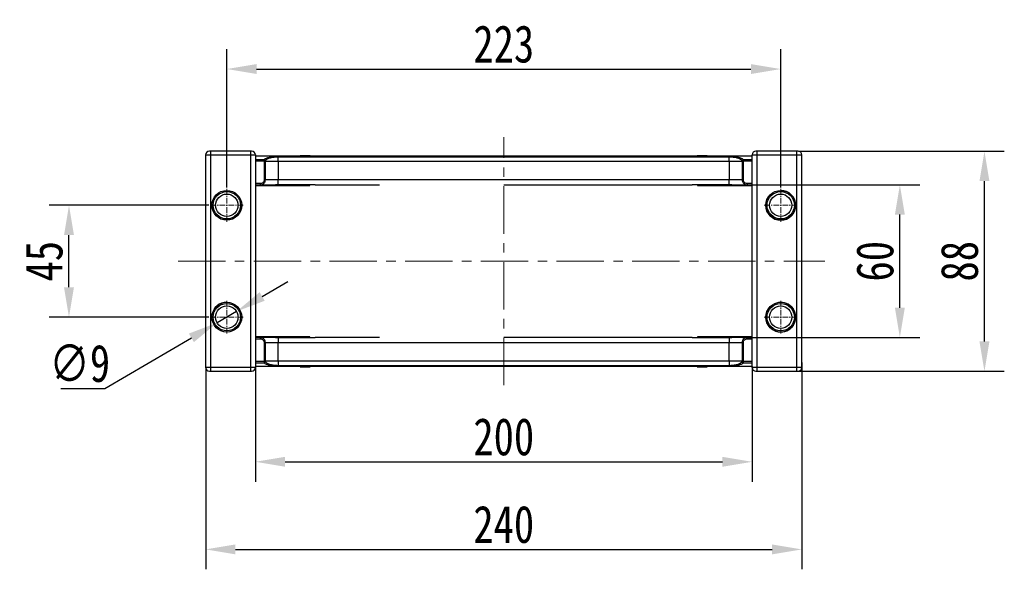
# Model space of a CAD drawing. Header units: millimetres. Extents: x -1595 to 486, y -108 to 1350.
# Tile 3 of 52: x -1381 to -984, y 190 to 411. Entities that reach past the tile are written whole.
import ezdxf

# ---------------------------------------------------------------- set-up
doc = ezdxf.new("R2010")
doc.units = ezdxf.units.MM
doc.linetypes.add('CENTER', pattern=[0.6, 0.375, -0.075, 0.075, -0.075])
doc.linetypes.add('CENTERX2', pattern=[20.32, 12.7, -2.54, 2.54, -2.54])
doc.styles.get("Standard").update_dxf_attribs({"font": '仿宋_GB2312.ttf', "width": 0.8})
doc.dimstyles.new('ISO-60.1', dxfattribs={"dimtxt": 15, "dimasz": 12, "dimexe": 8, "dimexo": 0.625, "dimgap": 2.5, "dimtad": 1, "dimdsep": 46, "dimtxsty": 'Standard', "dimcen": 2.5, "dimadec": 0, "dimazin": 0, "dimtfac": 1, "dimtmove": 0, "dimatfit": 3, "dimfxl": 0, "dimarcsym": 0})
doc.dimstyles.new('副本 ISO-60.1', dxfattribs={"dimtxt": 15, "dimasz": 12, "dimexe": 8, "dimexo": 0.625, "dimgap": 2.5, "dimtad": 1, "dimtoh": 1, "dimdsep": 46, "dimtxsty": 'Standard', "dimcen": 2.5, "dimadec": 0, "dimazin": 0, "dimtfac": 1, "dimtmove": 0, "dimatfit": 3, "dimfxl": 0, "dimarcsym": 0})

# ---------------------------------------------------------------- blocks, each defined once
blk = doc.blocks.new('*D3710')
at = {"color": 0, "lineweight": -2}
for p, q in [((-1304.7, 336.72), (-1369, 336.72)), ((-1361, 303.72), (-1361, 324.72)), ((-1304.7, 291.72), (-1369, 291.72))]:
    blk.add_line(p, q, dxfattribs=at)
at = {"color": 0, "lineweight": 9}
for points in [[(-1363, 324.72), (-1359, 324.72), (-1361, 336.72)], [(-1363, 303.72), (-1359, 303.72), (-1361, 291.72)]]:
    blk.add_solid(points, dxfattribs=at)
at = {"layer": 'Defpoints', "color": 0, "lineweight": 9}
for p in [(-1361, 336.72), (-1304.07, 336.72), (-1304.07, 291.72)]:
    blk.add_point(p, dxfattribs=at)
at = {"color": 0, "lineweight": 9, "insert": (-1371, 314.22), "char_height": 15, "attachment_point": 5, "rotation": 90}
blk.add_mtext('45', dxfattribs=at)
blk = doc.blocks.new('*D3693')
at = {"color": 0, "lineweight": -2}
for p, q in [((-1283.23, 300.04), (-1272.86, 306.09)), ((-1293.59, 293.99), (-1301.36, 289.45)), ((-1346.58, 263.04), (-1311.72, 283.4)), ((-1364.28, 263.04), (-1346.58, 263.04))]:
    blk.add_line(p, q, dxfattribs=at)
at = {"color": 0, "lineweight": 9}
for points in [[(-1284.24, 301.77), (-1282.22, 298.31), (-1293.59, 293.99)], [(-1312.73, 285.12), (-1310.71, 281.67), (-1301.36, 289.45)]]:
    blk.add_solid(points, dxfattribs=at)
at = {"layer": 'Defpoints', "color": 0, "lineweight": 9}
for p in [(-1293.59, 293.99), (-1301.36, 289.45)]:
    blk.add_point(p, dxfattribs=at)
at = {"color": 0, "lineweight": 9, "insert": (-1356.68, 273.04), "char_height": 15, "attachment_point": 5}
blk.add_mtext('∅9', dxfattribs=at)
blk = doc.blocks.new('*D3711')
at = {"color": 0, "lineweight": -2}
for p, q in [((-1285.97, 271.36), (-1285.97, 225.53)), ((-1085.97, 271.83), (-1085.97, 225.53)), ((-1273.97, 233.53), (-1097.97, 233.53))]:
    blk.add_line(p, q, dxfattribs=at)
at = {"color": 0, "lineweight": 9}
for points in [[(-1273.97, 235.53), (-1273.97, 231.53), (-1285.97, 233.53)], [(-1097.97, 235.53), (-1097.97, 231.53), (-1085.97, 233.53)]]:
    blk.add_solid(points, dxfattribs=at)
at = {"layer": 'Defpoints', "color": 0, "lineweight": 9}
for p in [(-1285.97, 271.98), (-1085.97, 272.46), (-1085.97, 233.53)]:
    blk.add_point(p, dxfattribs=at)
at = {"color": 0, "lineweight": 9, "insert": (-1185.97, 243.53), "char_height": 15, "attachment_point": 5}
blk.add_mtext('200', dxfattribs=at)
blk = doc.blocks.new('*D3712')
at = {"color": 0, "lineweight": -2}
for p, q in [((-1305.97, 271.46), (-1305.97, 190.28)), ((-1065.97, 273.5), (-1065.97, 190.28)), ((-1293.97, 198.28), (-1077.97, 198.28))]:
    blk.add_line(p, q, dxfattribs=at)
at = {"color": 0, "lineweight": 9}
for points in [[(-1293.97, 200.28), (-1293.97, 196.28), (-1305.97, 198.28)], [(-1077.97, 200.28), (-1077.97, 196.28), (-1065.97, 198.28)]]:
    blk.add_solid(points, dxfattribs=at)
at = {"layer": 'Defpoints', "color": 0, "lineweight": 9}
for p in [(-1065.97, 274.12), (-1305.97, 272.09), (-1065.97, 198.28)]:
    blk.add_point(p, dxfattribs=at)
at = {"color": 0, "lineweight": 9, "insert": (-1185.97, 208.28), "char_height": 15, "attachment_point": 5}
blk.add_mtext('240', dxfattribs=at)
blk = doc.blocks.new('*D3713')
at = {"color": 0, "lineweight": -2}
for p, q in [((-1297.47, 343.94), (-1297.47, 399.53)), ((-1074.47, 343.94), (-1074.47, 399.53)), ((-1285.47, 391.53), (-1086.47, 391.53))]:
    blk.add_line(p, q, dxfattribs=at)
at = {"color": 0, "lineweight": 9}
for points in [[(-1285.47, 393.53), (-1285.47, 389.53), (-1297.47, 391.53)], [(-1086.47, 393.53), (-1086.47, 389.53), (-1074.47, 391.53)]]:
    blk.add_solid(points, dxfattribs=at)
at = {"layer": 'Defpoints', "color": 0, "lineweight": 9}
for p in [(-1074.47, 391.53), (-1297.47, 343.32), (-1074.47, 343.32)]:
    blk.add_point(p, dxfattribs=at)
at = {"color": 0, "lineweight": 9, "insert": (-1185.97, 401.53), "char_height": 15, "attachment_point": 5}
blk.add_mtext('223', dxfattribs=at)
blk = doc.blocks.new('*D3714')
at = {"color": 0, "lineweight": -2}
for p, q in [((-1089.82, 344.95), (-1018.5, 344.95)), ((-1026.5, 295.48), (-1026.5, 332.95)), ((-1089.82, 283.48), (-1018.5, 283.48))]:
    blk.add_line(p, q, dxfattribs=at)
at = {"color": 0, "lineweight": 9}
for points in [[(-1028.5, 332.95), (-1024.5, 332.95), (-1026.5, 344.95)], [(-1028.5, 295.48), (-1024.5, 295.48), (-1026.5, 283.48)]]:
    blk.add_solid(points, dxfattribs=at)
at = {"layer": 'Defpoints', "color": 0, "lineweight": 9}
for p in [(-1090.45, 344.95), (-1026.5, 344.95), (-1090.45, 283.48)]:
    blk.add_point(p, dxfattribs=at)
at = {"color": 0, "lineweight": 9, "insert": (-1036.5, 314.22), "char_height": 15, "attachment_point": 5, "rotation": 90}
blk.add_mtext('60', dxfattribs=at)
blk = doc.blocks.new('*D3715')
at = {"color": 0, "lineweight": -2}
for p, q in [((-1067.35, 358.48), (-984.45, 358.48)), ((-992.45, 281.95), (-992.45, 346.48)), ((-1067.35, 269.95), (-984.45, 269.95))]:
    blk.add_line(p, q, dxfattribs=at)
at = {"color": 0, "lineweight": 9}
for points in [[(-994.45, 346.48), (-990.45, 346.48), (-992.45, 358.48)], [(-994.45, 281.95), (-990.45, 281.95), (-992.45, 269.95)]]:
    blk.add_solid(points, dxfattribs=at)
at = {"layer": 'Defpoints', "color": 0, "lineweight": 9}
for p in [(-1067.97, 358.48), (-992.45, 358.48), (-1067.97, 269.95)]:
    blk.add_point(p, dxfattribs=at)
at = {"color": 0, "lineweight": 9, "insert": (-1002.45, 314.22), "char_height": 15, "attachment_point": 5, "rotation": 90}
blk.add_mtext('88', dxfattribs=at)

msp = doc.modelspace()

# ---------------------------------------------------------------- linework, layer by layer
at = {"color": 1, "linetype": 'CENTERX2', "lineweight": 13, "ltscale": 1.5}
for p, q in [((-1185.975, 264.338), (-1185.975, 364.098)), ((-1317.092, 314.218), (-1056.65, 314.218))]:
    msp.add_line(p, q, dxfattribs=at)
at = {"color": 7, "linetype": 'Continuous', "lineweight": 25}
for p, q in [((-1305.975, 356.982), (-1303.975, 356.982)), ((-1305.975, 356.982), (-1305.975, 271.454)), ((-1303.975, 358.482), (-1304.475, 358.482)), ((-1303.975, 358.482), (-1303.975, 356.982)), ((-1287.975, 358.482), (-1303.975, 358.482)), ((-1303.975, 356.982), (-1287.975, 356.982)), ((-1303.975, 356.982), (-1303.975, 271.454)), ((-1287.475, 358.482), (-1287.975, 358.482)), ((-1287.975, 358.482), (-1287.975, 356.982)), ((-1287.975, 356.982), (-1285.975, 356.982)), ((-1287.975, 356.982), (-1287.975, 271.454)), ((-1285.975, 356.982), (-1285.975, 271.454)), ((-1085.975, 356.982), (-1083.975, 356.982)), ((-1085.975, 271.454), (-1085.975, 356.982)), ((-1083.975, 358.482), (-1084.475, 358.482)), ((-1067.975, 358.482), (-1083.975, 358.482)), ((-1083.975, 356.982), (-1083.975, 358.482)), ((-1083.975, 356.982), (-1067.975, 356.982)), ((-1083.975, 271.454), (-1083.975, 356.982)), ((-1067.975, 356.982), (-1067.975, 358.482)), ((-1067.475, 358.482), (-1067.975, 358.482)), ((-1067.975, 271.454), (-1067.975, 356.982)), ((-1067.975, 356.982), (-1065.975, 356.982)), ((-1065.975, 271.454), (-1065.975, 356.982)), ((-1185.975, 356.452), (-1285.975, 356.452)), ((-1282.439, 355.036), (-1285.975, 355.036)), ((-1285.975, 354.547), (-1282.439, 354.547)), ((-1282.439, 355.036), (-1282.439, 354.547)), ((-1281.943, 354.579), (-1282.439, 354.547)), ((-1282.439, 354.547), (-1282.435, 354.452)), ((-1282.435, 354.452), (-1282.435, 346.952)), ((-1281.939, 354.452), (-1282.435, 354.452)), ((-1281.939, 354.452), (-1281.943, 354.579)), ((-1281.939, 346.952), (-1281.939, 354.452)), ((-1281.939, 354.452), (-1276.779, 354.452)), ((-1276.779, 356.248), (-1276.779, 356.288)), ((-1185.975, 356.288), (-1276.779, 356.288)), ((-1276.779, 354.452), (-1276.779, 356.248)), ((-1276.779, 356.248), (-1185.975, 356.248)), ((-1276.779, 354.452), (-1276.779, 346.952)), ((-1276.779, 354.452), (-1185.975, 354.452)), ((-1267.874, 356.652), (-1267.874, 356.452)), ((-1267.721, 356.652), (-1267.874, 356.652)), ((-1267.721, 356.452), (-1267.721, 356.652)), ((-1267.702, 356.652), (-1267.721, 356.652)), ((-1267.702, 356.652), (-1267.702, 356.452)), ((-1267.58, 356.652), (-1267.702, 356.652)), ((-1267.58, 356.652), (-1267.58, 356.452)), ((-1266.899, 356.652), (-1267.58, 356.652)), ((-1266.546, 356.652), (-1266.899, 356.652)), ((-1266.899, 356.652), (-1266.899, 356.452)), ((-1266.546, 356.652), (-1266.546, 356.452)), ((-1264.134, 356.652), (-1266.546, 356.652)), ((-1264.134, 356.652), (-1264.134, 356.452)), ((-1263.879, 356.652), (-1264.134, 356.652)), ((-1263.879, 356.652), (-1263.879, 356.452)), ((-1085.975, 356.452), (-1185.975, 356.452)), ((-1095.171, 356.288), (-1185.975, 356.288)), ((-1185.975, 356.248), (-1095.171, 356.248)), ((-1185.975, 354.452), (-1095.171, 354.452)), ((-1108.07, 356.452), (-1108.07, 356.652)), ((-1107.816, 356.652), (-1108.07, 356.652)), ((-1107.816, 356.652), (-1107.816, 356.452)), ((-1105.404, 356.652), (-1107.816, 356.652)), ((-1105.404, 356.652), (-1105.404, 356.452)), ((-1105.051, 356.652), (-1105.404, 356.652)), ((-1105.051, 356.652), (-1105.051, 356.452)), ((-1104.37, 356.652), (-1105.051, 356.652)), ((-1104.37, 356.652), (-1104.37, 356.452)), ((-1104.247, 356.652), (-1104.37, 356.652)), ((-1104.247, 356.652), (-1104.247, 356.452)), ((-1104.229, 356.652), (-1104.247, 356.652)), ((-1104.229, 356.652), (-1104.229, 356.452)), ((-1104.075, 356.652), (-1104.229, 356.652)), ((-1104.075, 356.652), (-1104.075, 356.452)), ((-1095.171, 356.248), (-1095.171, 356.288)), ((-1095.171, 354.452), (-1095.171, 356.248)), ((-1095.171, 354.452), (-1090.01, 354.452)), ((-1095.171, 354.452), (-1095.171, 346.952)), ((-1090.006, 354.579), (-1090.01, 354.452)), ((-1089.514, 354.452), (-1090.01, 354.452)), ((-1090.01, 354.452), (-1090.01, 346.952)), ((-1089.511, 354.547), (-1090.006, 354.579)), ((-1089.514, 354.452), (-1089.511, 354.547)), ((-1089.514, 346.952), (-1089.514, 354.452)), ((-1085.975, 355.036), (-1089.511, 355.036)), ((-1089.511, 354.547), (-1089.511, 355.036)), ((-1089.511, 354.547), (-1085.975, 354.547)), ((-1283.944, 345.452), (-1285.975, 345.452)), ((-1285.975, 344.952), (-1283.944, 344.952)), ((-1283.944, 344.952), (-1283.944, 345.452)), ((-1283.944, 344.952), (-1277.833, 344.952)), ((-1281.939, 346.952), (-1282.435, 346.952)), ((-1276.779, 346.952), (-1281.939, 346.952)), ((-1276.779, 344.952), (-1276.779, 346.952)), ((-1185.975, 346.952), (-1276.779, 346.952)), ((-1261.892, 344.952), (-1276.779, 344.952)), ((-1263.975, 344.649), (-1263.975, 344.952)), ((-1261.867, 344.952), (-1235.975, 344.952)), ((-1095.171, 346.952), (-1185.975, 346.952)), ((-1185.975, 344.952), (-1110.082, 344.952)), ((-1095.171, 344.952), (-1110.057, 344.952)), ((-1107.975, 344.952), (-1107.975, 344.649)), ((-1090.01, 346.952), (-1095.171, 346.952)), ((-1095.171, 344.952), (-1095.171, 346.952)), ((-1094.117, 344.952), (-1088.005, 344.952)), ((-1089.514, 346.952), (-1090.01, 346.952)), ((-1088.005, 345.452), (-1088.005, 344.952)), ((-1085.975, 345.452), (-1088.005, 345.452)), ((-1088.005, 344.952), (-1085.975, 344.952)), ((-1285.975, 344.649), (-1263.975, 344.649)), ((-1107.975, 344.649), (-1085.975, 344.649)), ((-1297.475, 297.718), (-1296.53, 297.643)), ((-1263.975, 283.786), (-1285.975, 283.786)), ((-1283.944, 283.484), (-1285.975, 283.484)), ((-1285.975, 282.984), (-1283.944, 282.984)), ((-1283.944, 282.984), (-1283.944, 283.484)), ((-1277.833, 283.484), (-1283.944, 283.484)), ((-1282.435, 281.484), (-1281.939, 281.484)), ((-1282.435, 281.484), (-1282.435, 273.984)), ((-1281.939, 273.984), (-1281.939, 281.484)), ((-1281.939, 281.484), (-1276.779, 281.484)), ((-1276.779, 283.483), (-1276.779, 281.484)), ((-1276.779, 283.483), (-1261.892, 283.483)), ((-1276.779, 273.984), (-1276.779, 281.484)), ((-1276.779, 281.484), (-1185.975, 281.484)), ((-1263.975, 283.483), (-1263.975, 283.786)), ((-1235.975, 283.484), (-1261.867, 283.484)), ((-1110.082, 283.484), (-1185.975, 283.484)), ((-1185.975, 281.484), (-1095.171, 281.484)), ((-1110.057, 283.483), (-1095.171, 283.483)), ((-1085.975, 283.786), (-1107.975, 283.786)), ((-1107.975, 283.786), (-1107.975, 283.483)), ((-1095.171, 283.483), (-1095.171, 281.484)), ((-1095.171, 281.484), (-1090.01, 281.484)), ((-1095.171, 273.984), (-1095.171, 281.484)), ((-1088.005, 283.484), (-1094.117, 283.484)), ((-1090.01, 281.484), (-1090.01, 273.984)), ((-1090.01, 281.484), (-1089.514, 281.484)), ((-1089.514, 273.984), (-1089.514, 281.484)), ((-1088.005, 283.484), (-1088.005, 282.984)), ((-1085.975, 283.484), (-1088.005, 283.484)), ((-1088.005, 282.984), (-1085.975, 282.984)), ((-1282.439, 273.888), (-1285.975, 273.888)), ((-1282.435, 273.984), (-1282.439, 273.888)), ((-1282.439, 273.888), (-1282.439, 273.399)), ((-1282.439, 273.888), (-1281.943, 273.856)), ((-1282.435, 273.984), (-1281.939, 273.984)), ((-1281.943, 273.856), (-1281.939, 273.984)), ((-1276.779, 273.984), (-1281.939, 273.984)), ((-1276.779, 273.984), (-1276.779, 272.187)), ((-1185.975, 273.984), (-1276.779, 273.984)), ((-1095.171, 273.984), (-1185.975, 273.984)), ((-1095.171, 273.984), (-1095.171, 272.187)), ((-1090.01, 273.984), (-1095.171, 273.984)), ((-1090.01, 273.984), (-1089.514, 273.984)), ((-1090.01, 273.984), (-1090.006, 273.856)), ((-1090.006, 273.856), (-1089.511, 273.888)), ((-1089.511, 273.888), (-1089.514, 273.984)), ((-1085.975, 273.888), (-1089.511, 273.888)), ((-1089.511, 273.399), (-1089.511, 273.888)), ((-1303.975, 271.454), (-1305.975, 271.454)), ((-1304.475, 269.954), (-1303.975, 269.954)), ((-1287.975, 271.454), (-1303.975, 271.454)), ((-1303.975, 271.454), (-1303.975, 269.954)), ((-1303.975, 269.954), (-1287.975, 269.954)), ((-1285.975, 271.454), (-1287.975, 271.454)), ((-1287.975, 271.454), (-1287.975, 269.954)), ((-1287.975, 269.954), (-1287.475, 269.954)), ((-1285.975, 273.399), (-1282.439, 273.399)), ((-1285.975, 271.984), (-1185.975, 271.984)), ((-1276.779, 272.187), (-1276.779, 272.147)), ((-1185.975, 272.187), (-1276.779, 272.187)), ((-1276.779, 272.147), (-1185.975, 272.147)), ((-1267.874, 271.784), (-1267.874, 271.984)), ((-1267.874, 271.784), (-1267.721, 271.784)), ((-1267.721, 271.784), (-1267.721, 271.984)), ((-1267.721, 271.784), (-1267.702, 271.784)), ((-1267.702, 271.784), (-1267.702, 271.984)), ((-1267.702, 271.784), (-1267.58, 271.784)), ((-1267.58, 271.784), (-1267.58, 271.984)), ((-1267.58, 271.784), (-1266.899, 271.784)), ((-1266.899, 271.784), (-1266.899, 271.984)), ((-1266.899, 271.784), (-1266.546, 271.784)), ((-1266.546, 271.784), (-1266.546, 271.984)), ((-1266.546, 271.784), (-1264.134, 271.784)), ((-1264.134, 271.784), (-1264.134, 271.984)), ((-1264.134, 271.784), (-1263.879, 271.784)), ((-1263.879, 271.984), (-1263.879, 271.784)), ((-1095.171, 272.187), (-1185.975, 272.187)), ((-1185.975, 272.147), (-1095.171, 272.147)), ((-1185.975, 271.984), (-1085.975, 271.984)), ((-1108.07, 271.784), (-1108.07, 271.984)), ((-1108.07, 271.784), (-1107.816, 271.784)), ((-1107.816, 271.784), (-1107.816, 271.984)), ((-1107.816, 271.784), (-1105.404, 271.784)), ((-1105.404, 271.784), (-1105.404, 271.984)), ((-1105.404, 271.784), (-1105.051, 271.784)), ((-1105.051, 271.784), (-1105.051, 271.984)), ((-1105.051, 271.784), (-1104.37, 271.784)), ((-1104.37, 271.784), (-1104.37, 271.984)), ((-1104.37, 271.784), (-1104.247, 271.784)), ((-1104.247, 271.784), (-1104.247, 271.984)), ((-1104.247, 271.784), (-1104.229, 271.784)), ((-1104.229, 271.984), (-1104.229, 271.784)), ((-1104.229, 271.784), (-1104.075, 271.784)), ((-1104.075, 271.784), (-1104.075, 271.984)), ((-1095.171, 272.187), (-1095.171, 272.147)), ((-1089.511, 273.399), (-1085.975, 273.399)), ((-1083.975, 271.454), (-1085.975, 271.454)), ((-1084.475, 269.954), (-1083.975, 269.954)), ((-1067.975, 271.454), (-1083.975, 271.454)), ((-1083.975, 269.954), (-1083.975, 271.454)), ((-1083.975, 269.954), (-1067.975, 269.954)), ((-1067.975, 269.954), (-1067.975, 271.454)), ((-1065.975, 271.454), (-1067.975, 271.454)), ((-1067.975, 269.954), (-1067.475, 269.954))]:
    msp.add_line(p, q, dxfattribs=at)
at = {"color": 1, "linetype": 'CENTER', "lineweight": 9, "ltscale": 6.096}
for p, q in [((-1297.475, 343.318), (-1297.475, 330.118)), ((-1074.475, 343.318), (-1074.475, 330.118)), ((-1304.075, 336.718), (-1290.875, 336.718)), ((-1081.075, 336.718), (-1067.875, 336.718)), ((-1297.475, 298.318), (-1297.475, 285.118)), ((-1074.475, 298.318), (-1074.475, 285.118)), ((-1304.075, 291.718), (-1290.875, 291.718)), ((-1081.075, 291.718), (-1067.875, 291.718))]:
    msp.add_line(p, q, dxfattribs=at)
at = {"color": 7, "linetype": 'Continuous', "lineweight": 25}
for centre, radius in [((-1297.475, 336.718), 6), ((-1297.475, 336.718), 5.5), ((-1297.475, 336.718), 4.5), ((-1074.475, 336.718), 6), ((-1074.475, 336.718), 5.5), ((-1074.475, 336.718), 4.5), ((-1297.475, 291.718), 6), ((-1074.475, 291.718), 6), ((-1297.475, 291.718), 5.5), ((-1297.475, 291.718), 4.5), ((-1074.475, 291.718), 5.5), ((-1074.475, 291.718), 4.5)]:
    msp.add_circle(centre, radius, dxfattribs=at)
for centre, radius, start, end in [((-1304.475, 356.982), 1.5, 90, 180), ((-1287.475, 356.982), 1.5, 0, 90), ((-1084.475, 356.982), 1.5, 90, 180), ((-1067.475, 356.982), 1.5, 0, 90), ((-1282.448, 354.529), 0.508, 5.70659, 88.89252), ((-1089.501, 354.529), 0.508, 91.10748, 174.29341), ((-1074.475, 336.718), 6, 270, 90), ((-1074.475, 336.718), 6, 180, 270), ((-1297.475, 291.718), 6, 90, 170.94167), ((-1074.475, 291.718), 6, 270, 99.05833), ((-1074.475, 291.718), 6, 189.05833, 270), ((-1282.448, 273.906), 0.508, 271.10748, 354.29341), ((-1089.501, 273.906), 0.508, 185.70659, 268.89252), ((-1304.475, 271.454), 1.5, 180, 270), ((-1287.475, 271.454), 1.5, 270, 0), ((-1084.475, 271.454), 1.5, 180, 270), ((-1067.475, 271.454), 1.5, 270, 0)]:
    msp.add_arc(centre, radius, start, end, dxfattribs=at)
at = {"color": 7, "linetype": 'Continuous', "lineweight": 25, "extrusion": (0, 0, -1)}
for centre, major_axis, start_param, end_param in [((-1262.9, 346.952), (-1.279, 1.932), 3.4039232, 3.4266434), ((-1109.05, 346.952), (1.279, 1.932), 2.8565419, 2.8792622), ((-1262.9, 281.484), (1.279, 1.932), 5.9981346, 6.0208548), ((-1109.05, 281.484), (-1.279, 1.932), 0.2623305, 0.2850507)]:
    msp.add_ellipse(centre, major_axis=major_axis, ratio=0.4054038, start_param=start_param, end_param=end_param, dxfattribs=at)
at = {"color": 7, "linetype": 'Continuous', "lineweight": 25}
for points, knots in [([(-1276.779, 356.288), (-1277.201, 356.279), (-1277.938, 356.262), (-1278.904, 356.17), (-1279.98, 356.027), (-1280.943, 355.824), (-1281.692, 355.573), (-1282.205, 355.327), (-1282.354, 355.142), (-1282.439, 355.036)], [0, 0, 0, 0, 0.1421171, 0.2478145, 0.3536496, 0.5713338, 0.6999123, 0.828503, 1, 1, 1, 1]), ([(-1281.943, 354.579), (-1281.87, 354.72), (-1281.686, 355.073), (-1280.889, 355.557), (-1279.799, 355.901), (-1278.807, 356.091), (-1277.899, 356.214), (-1277.187, 356.236), (-1276.779, 356.248)], [0, 0, 0, 0, 0.1685696, 0.4225622, 0.6411057, 0.7485672, 0.8558274, 1, 1, 1, 1]), ([(-1089.511, 355.036), (-1089.596, 355.142), (-1089.745, 355.327), (-1090.257, 355.573), (-1091.006, 355.824), (-1091.969, 356.027), (-1093.046, 356.17), (-1094.011, 356.262), (-1094.748, 356.279), (-1095.171, 356.288)], [0, 0, 0, 0, 0.171497, 0.3000877, 0.4286662, 0.6463504, 0.7521855, 0.8578829, 1, 1, 1, 1]), ([(-1095.171, 356.248), (-1094.762, 356.236), (-1094.05, 356.214), (-1093.142, 356.091), (-1092.151, 355.901), (-1091.055, 355.557), (-1090.309, 355.089), (-1090.063, 354.739), (-1090.013, 354.598), (-1090.006, 354.579)], [0, 0, 0, 0, 0.14416046, 0.25141161, 0.358864, 0.57738906, 0.8313602, 0.97838702, 1, 1, 1, 1]), ([(-1282.435, 346.952), (-1282.442, 346.844), (-1282.46, 346.568), (-1282.638, 346.147), (-1282.98, 345.763), (-1283.434, 345.502), (-1283.774, 345.468), (-1283.944, 345.452)], [0, 0, 0, 0, 0.1369171, 0.3517136, 0.5676407, 0.7838231, 1, 1, 1, 1]), ([(-1283.944, 344.952), (-1283.718, 344.974), (-1283.265, 345.019), (-1282.662, 345.367), (-1282.208, 345.878), (-1281.972, 346.44), (-1281.948, 346.808), (-1281.939, 346.952)], [0, 0, 0, 0, 0.21599369, 0.43201203, 0.64792059, 0.86289952, 1, 1, 1, 1]), ([(-1276.779, 344.952), (-1277.115, 344.952), (-1277.467, 344.952), (-1277.818, 344.952), (-1277.833, 344.952)], [0, 0, 0, 0, 0.9581938, 1, 1, 1, 1]), ([(-1261.867, 344.952), (-1261.871, 344.952), (-1261.882, 344.952), (-1261.893, 344.952), (-1261.9, 344.952)], [0, 0, 0, 0, 0.3475426, 1, 1, 1, 1]), ([(-1110.046, 344.952), (-1110.047, 344.952), (-1110.059, 344.952), (-1110.071, 344.952), (-1110.082, 344.952)], [0, 0, 0, 0, 0.06322412, 1, 1, 1, 1]), ([(-1094.117, 344.952), (-1094.132, 344.952), (-1094.482, 344.952), (-1094.834, 344.952), (-1095.171, 344.952)], [0, 0, 0, 0, 0.0418062, 1, 1, 1, 1]), ([(-1090.01, 346.952), (-1089.988, 346.728), (-1089.944, 346.281), (-1089.603, 345.684), (-1089.098, 345.231), (-1088.533, 344.987), (-1088.157, 344.962), (-1088.005, 344.952)], [0, 0, 0, 0, 0.2132158, 0.4262438, 0.6399029, 0.8548909, 1, 1, 1, 1]), ([(-1088.005, 345.452), (-1088.119, 345.459), (-1088.402, 345.478), (-1088.827, 345.661), (-1089.207, 346.001), (-1089.464, 346.448), (-1089.498, 346.784), (-1089.514, 346.952)], [0, 0, 0, 0, 0.1452268, 0.3603998, 0.5741389, 0.7870548, 1, 1, 1, 1]), ([(-1281.939, 281.484), (-1281.961, 281.707), (-1282.005, 282.154), (-1282.347, 282.751), (-1282.851, 283.204), (-1283.416, 283.448), (-1283.793, 283.473), (-1283.944, 283.484)], [0, 0, 0, 0, 0.2132158, 0.4262438, 0.6399029, 0.8548909, 1, 1, 1, 1]), ([(-1283.944, 282.984), (-1283.83, 282.976), (-1283.547, 282.957), (-1283.123, 282.774), (-1282.743, 282.434), (-1282.485, 281.987), (-1282.452, 281.651), (-1282.435, 281.484)], [0, 0, 0, 0, 0.1452268, 0.3603998, 0.5741389, 0.7870548, 1, 1, 1, 1]), ([(-1277.833, 283.484), (-1277.818, 283.484), (-1277.467, 283.484), (-1277.115, 283.483), (-1276.779, 283.483)], [0, 0, 0, 0, 0.0418062, 1, 1, 1, 1]), ([(-1261.904, 283.483), (-1261.903, 283.483), (-1261.891, 283.484), (-1261.879, 283.484), (-1261.867, 283.484)], [0, 0, 0, 0, 0.0632241, 1, 1, 1, 1]), ([(-1110.082, 283.484), (-1110.078, 283.484), (-1110.068, 283.484), (-1110.057, 283.483), (-1110.049, 283.483)], [0, 0, 0, 0, 0.3475426, 1, 1, 1, 1]), ([(-1095.171, 283.483), (-1094.834, 283.483), (-1094.482, 283.484), (-1094.132, 283.484), (-1094.117, 283.484)], [0, 0, 0, 0, 0.9581938, 1, 1, 1, 1]), ([(-1088.005, 283.484), (-1088.231, 283.461), (-1088.684, 283.417), (-1089.288, 283.069), (-1089.741, 282.557), (-1089.977, 281.995), (-1090.001, 281.627), (-1090.01, 281.484)], [0, 0, 0, 0, 0.21599369, 0.43201203, 0.64792059, 0.86289952, 1, 1, 1, 1]), ([(-1089.514, 281.484), (-1089.507, 281.591), (-1089.489, 281.867), (-1089.311, 282.289), (-1088.97, 282.672), (-1088.516, 282.933), (-1088.175, 282.967), (-1088.005, 282.984)], [0, 0, 0, 0, 0.1369171, 0.3517136, 0.5676407, 0.7838231, 1, 1, 1, 1]), ([(-1276.779, 272.187), (-1277.187, 272.2), (-1277.899, 272.221), (-1278.807, 272.344), (-1279.799, 272.534), (-1280.895, 272.878), (-1281.64, 273.347), (-1281.886, 273.696), (-1281.937, 273.838), (-1281.943, 273.856)], [0, 0, 0, 0, 0.1441605, 0.2514116, 0.358864, 0.5773891, 0.8313602, 0.978387, 1, 1, 1, 1]), ([(-1090.006, 273.856), (-1090.08, 273.715), (-1090.263, 273.362), (-1091.06, 272.879), (-1092.15, 272.534), (-1093.142, 272.344), (-1094.05, 272.221), (-1094.762, 272.2), (-1095.171, 272.187)], [0, 0, 0, 0, 0.1685696, 0.4225622, 0.6411057, 0.7485672, 0.8558274, 1, 1, 1, 1]), ([(-1282.439, 273.399), (-1282.354, 273.293), (-1282.205, 273.109), (-1281.692, 272.862), (-1280.943, 272.611), (-1279.98, 272.408), (-1278.904, 272.265), (-1277.938, 272.173), (-1277.201, 272.157), (-1276.779, 272.147)], [0, 0, 0, 0, 0.171497, 0.3000877, 0.4286662, 0.6463504, 0.7521855, 0.8578829, 1, 1, 1, 1]), ([(-1095.171, 272.147), (-1094.748, 272.157), (-1094.011, 272.173), (-1093.046, 272.265), (-1091.969, 272.408), (-1091.006, 272.611), (-1090.257, 272.862), (-1089.745, 273.109), (-1089.596, 273.293), (-1089.511, 273.399)], [0, 0, 0, 0, 0.1421171, 0.2478145, 0.3536496, 0.5713338, 0.6999123, 0.828503, 1, 1, 1, 1])]:
    msp.add_open_spline(points, degree=3, knots=knots, dxfattribs=at)

# ---------------------------------------------------------------- dimensions: what is measured, and where the dimension line sits
at = {"color": 5, "lineweight": 9}
for base, p1, p2, picture, middle in [((-1074.475, 391.535), (-1297.475, 343.318), (-1074.475, 343.318), '*D3713', (-1185.975, 401.535)), ((-1065.975, 198.282), (-1305.975, 272.088), (-1065.975, 274.122), '*D3712', (-1185.975, 208.282)), ((-1085.975, 233.526), (-1285.975, 271.984), (-1085.975, 272.46), '*D3711', (-1185.975, 243.526))]:
    dim = msp.add_linear_dim(base=base, p1=p1, p2=p2, dimstyle='ISO-60.1', dxfattribs=at)
    dim.commit()
    dim.dimension.update_dxf_attribs({"geometry": picture, "text_midpoint": middle})
for base, p1, p2, text, picture, middle in [((-992.454, 358.482), (-1067.975, 269.954), (-1067.975, 358.482), '88', '*D3715', (-1002.454, 314.218)), ((-1026.499, 344.952), (-1090.445, 283.484), (-1090.445, 344.952), '60', '*D3714', (-1036.499, 314.218))]:
    dim = msp.add_linear_dim(base=base, p1=p1, p2=p2, angle=270, text=text, dimstyle='ISO-60.1', dxfattribs=at)
    dim.commit()
    dim.dimension.update_dxf_attribs({"geometry": picture, "text_midpoint": middle})
dim = msp.add_linear_dim(base=(-1361.002, 336.718), p1=(-1304.075, 291.718), p2=(-1304.075, 336.718), angle=270, dimstyle='ISO-60.1', dxfattribs=at)
dim.commit()
dim.dimension.update_dxf_attribs({"geometry": '*D3710', "text_midpoint": (-1371.002, 314.218)})
dim = msp.add_diameter_dim_2p(p1=(-1293.589, 293.987), p2=(-1301.361, 289.448), dimstyle='副本 ISO-60.1', dxfattribs=at)
dim.commit()
dim.dimension.update_dxf_attribs({"geometry": '*D3693', "text_midpoint": (-1356.679, 263.038), "dimtype": 163})

doc.saveas('drawing.dxf')
